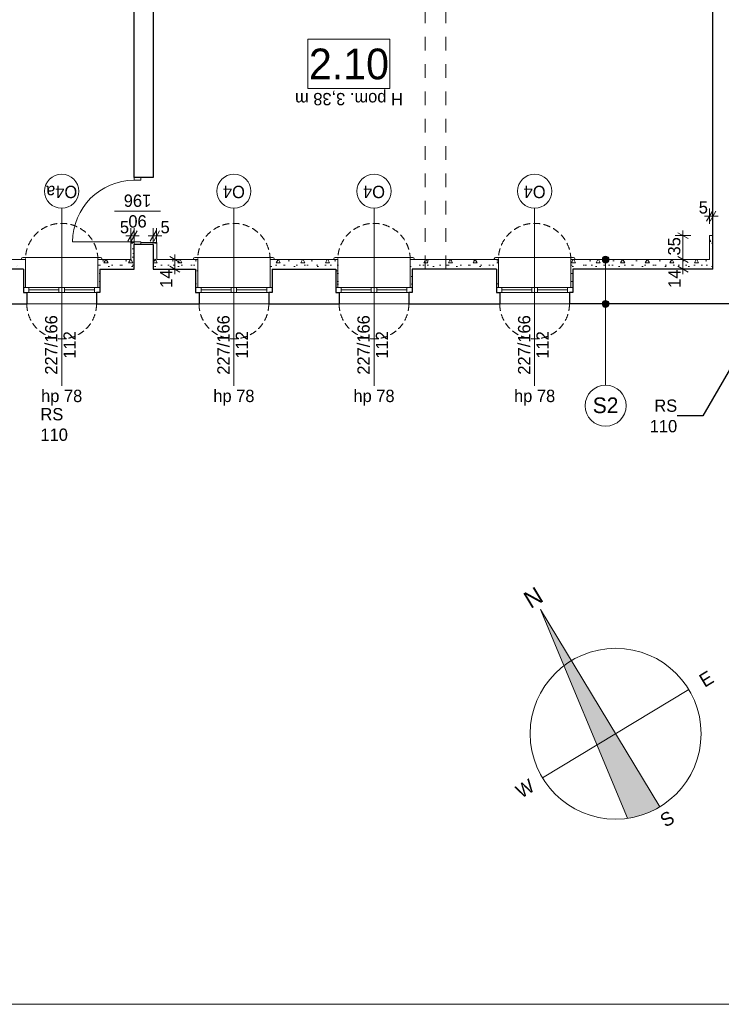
# Model space of a CAD drawing. Extents: x -145259 to -66341, y -2316 to 227384.
# Tile 97 of 143: x -98253 to -87987, y 117284 to 131694. Entities that reach past the tile are written whole.
import ezdxf

# ---------------------------------------------------------------- set-up
doc = ezdxf.new("R2010")
doc.units = 0
doc.header["$MEASUREMENT"] = 0
doc.linetypes.add('Krawędzie ukryte', pattern=[150, 100, -50])
doc.linetypes.add('Przerywana', pattern=[400, 200, -200])
for name, color, linetype in [('Arch ocieplenie', 7, 'Continuous'), ('Arch opisy', 7, 'Continuous'), ('Arch wymiary', 7, 'Continuous')]:
    doc.layers.add(name, color=color, linetype=linetype)
for name, color, linetype, lineweight in [('Arch ocieplenie_Nr_Pióra__21', 7, 'Continuous', 13), ('Arch opisy okien_Nr_Pióra__21', 7, 'Continuous', 13), ('Arch opisy_Nr_Pióra__1', 7, 'Continuous', 25), ('Arch opisy_Nr_Pióra__21', 7, 'Continuous', 13), ('Arch opisy_Nr_Pióra__5', 7, 'Continuous', 13), ('ARCH TABELA_Nr_Pióra__21', 7, 'Continuous', 13), ('Arch wymiary_Nr_Pióra__21', 7, 'Continuous', 13), ('Arch wymiary_Nr_Pióra__5', 7, 'Continuous', 13), ('INWENT OPISY_Nr_Pióra__21', 7, 'Continuous', 13), ('INWENT STROPY_Nr_Pióra__21', 7, 'Continuous', 13), ('INWENT. DRZWI_Nr_Pióra__21', 7, 'Continuous', 13), ('INWENT. OKNA_Nr_Pióra__21', 7, 'Continuous', 13), ('INWENT.ŚCIANY_Nr_Pióra__1', 7, 'Continuous', 25), ('INWENT.ŚCIANY_Nr_Pióra__21', 7, 'Continuous', 13)]:
    doc.layers.add(name, color=color, linetype=linetype, lineweight=lineweight)
doc.layers.add('Arch opisy_Nr_Pióra__2', color=7, linetype='Continuous', lineweight=13, true_color=0x7f7f7f)
doc.styles.add('GENERATED_STYLE_1', font='txt')
doc.styles.add('GENERATED_STYLE_2', font='txt')
doc.styles.add('GENERATED_STYLE_5', font='txt')
doc.styles.add('GENERATED_STYLE_6', font='txt')
doc.styles.add('GENERATED_STYLE_7', font='txt')
doc.styles.add('GENERATED_STYLE_8', font='txt')
doc.dimstyles.new('GENERATED_STYLE__1', dxfattribs={"dimtxt": 179.999995, "dimasz": 114, "dimexe": 0.18, "dimexo": 0, "dimgap": 0.09, "dimtad": 1, "dimdec": 0, "dimlfac": 0.1, "dimzin": 0, "dimdsep": 46, "dimtxsty": 'GENERATED_STYLE_1', "dimblk": 'ARROWHEAD_2', "dimblk1": 'ARROWHEAD_2', "dimblk2": 'ARROWHEAD_2', "dimcen": 0.09, "dimclrd": 7, "dimclre": 7, "dimclrt": 7, "dimazin": 0, "dimtfac": 1, "dimtdec": 4, "dimtmove": 0, "dimatfit": 3, "dimfxl": 0, "dimtolj": 1, "dimtzin": 0, "dimarcsym": 0})
doc.dimstyles.new('GENERATED_STYLE__2', dxfattribs={"dimtxt": 179.999995, "dimasz": 114, "dimexe": 0.18, "dimexo": 0, "dimgap": 0.09, "dimtad": 1, "dimtih": 1, "dimtoh": 1, "dimdec": 0, "dimlfac": 0.1, "dimzin": 0, "dimdsep": 46, "dimtxsty": 'GENERATED_STYLE_1', "dimblk": 'ARROWHEAD_2', "dimblk1": 'ARROWHEAD_2', "dimblk2": 'ARROWHEAD_2', "dimcen": 0.09, "dimclrd": 7, "dimclre": 7, "dimclrt": 7, "dimazin": 0, "dimtfac": 1, "dimtdec": 4, "dimtmove": 0, "dimatfit": 3, "dimfxl": 0, "dimtolj": 1, "dimtzin": 0, "dimarcsym": 0})
doc.dimstyles.new('GENERATED_STYLE__3', dxfattribs={"dimtxt": 179.999995, "dimasz": 114, "dimexe": 0.18, "dimexo": 0, "dimgap": 0.09, "dimtad": 1, "dimtih": 1, "dimtoh": 1, "dimdec": 0, "dimlfac": 0.1, "dimzin": 0, "dimdsep": 46, "dimtxsty": 'GENERATED_STYLE_1', "dimblk": 'ARROWHEAD_2', "dimblk1": 'ARROWHEAD_2', "dimblk2": 'ARROWHEAD_2', "dimcen": 0.09, "dimclrd": 7, "dimclre": 7, "dimclrt": 7, "dimazin": 0, "dimtfac": 1, "dimtdec": 4, "dimtmove": 2, "dimatfit": 3, "dimfxl": 0, "dimtolj": 1, "dimtzin": 0, "dimarcsym": 0})
doc.dimstyles.new('GENERATED_STYLE__9', dxfattribs={"dimtxt": 0.18, "dimasz": 109.44, "dimexe": 0.18, "dimexo": 0.0625, "dimgap": 0.09, "dimtad": 0, "dimtih": 1, "dimtoh": 1, "dimdec": 4, "dimzin": 0, "dimdsep": 46, "dimcen": 0.09, "dimadec": 0, "dimazin": 0, "dimtfac": 1, "dimtdec": 4, "dimtmove": 0, "dimatfit": 3, "dimldrblk": 'ARROWHEAD_11', "dimfxl": 0, "dimtolj": 1, "dimtzin": 0, "dimarcsym": 0})
pattern_1 = [(0, (0, 0), (0, 623.5383), [60, -300]), (0, (180, 311.8), (0, 623.5383), [60, -300]), (60, (0, 0), (-540, 311.7692), [60, -300]), (60, (360, 0), (-540, 311.7692), [60, -300]), (120, (60, 0), (540, 311.7692), [60, -300]), (120, (420, 0), (540, 311.7692), [60, -300]), (0, (0, 60), (0, 120.000005), [0, -120, 0, -180.00001]), (45, (60, 60), (-84.85282, 84.85282), [0, -90, 0, -150.00001])]

# ---------------------------------------------------------------- blocks, each defined once
blk = doc.blocks.new('Ściana_526', base_point=(-91279, 128044))
at = {"layer": 'Arch ocieplenie_Nr_Pióra__21', "linetype": 'Continuous'}
h = blk.add_hatch(dxfattribs=at)
h.set_pattern_fill('Structural_Concrete', color=256, style=0, pattern_type=2)
h.set_pattern_definition(pattern_1)
h.paths.add_polyline_path([(-91279, 128044), (-91279, 127774), (-91249, 127774), (-91249, 128184)], flags=0)
for p, q in [((-91249, 127774), (-91249, 128184)), ((-91279, 128044), (-91279, 127774)), ((-91279, 127774), (-91249, 127774))]:
    blk.add_line(p, q, dxfattribs=at)
blk = doc.blocks.new('Ściana_527', base_point=(-90159, 127774))
at = {"layer": 'Arch ocieplenie_Nr_Pióra__21', "linetype": 'Continuous'}
h = blk.add_hatch(dxfattribs=at)
h.set_pattern_fill('Structural_Concrete', color=256, style=0, pattern_type=2)
h.set_pattern_definition(pattern_1)
h.paths.add_polyline_path([(-90159, 127774), (-90159, 128044), (-90189, 128184), (-90189, 127774)], flags=0)
for p, q in [((-90189, 128184), (-90189, 127774)), ((-90159, 127774), (-90159, 128044)), ((-90189, 127774), (-90159, 127774))]:
    blk.add_line(p, q, dxfattribs=at)
blk = doc.blocks.new('Ściana_528', base_point=(-93629, 128044))
at = {"layer": 'Arch ocieplenie_Nr_Pióra__21', "linetype": 'Continuous'}
h = blk.add_hatch(dxfattribs=at)
h.set_pattern_fill('Structural_Concrete', color=256, style=0, pattern_type=2)
h.set_pattern_definition(pattern_1)
h.paths.add_polyline_path([(-93629, 128044), (-93629, 127774), (-93599, 127774), (-93599, 128184)], flags=0)
for p, q in [((-93599, 127774), (-93599, 128184)), ((-93629, 128044), (-93629, 127774)), ((-93629, 127774), (-93599, 127774))]:
    blk.add_line(p, q, dxfattribs=at)
blk = doc.blocks.new('Ściana_529', base_point=(-92509, 127774))
at = {"layer": 'Arch ocieplenie_Nr_Pióra__21', "linetype": 'Continuous'}
h = blk.add_hatch(dxfattribs=at)
h.set_pattern_fill('Structural_Concrete', color=256, style=0, pattern_type=2)
h.set_pattern_definition(pattern_1)
h.paths.add_polyline_path([(-92509, 127774), (-92509, 128044), (-92539, 128184), (-92539, 127774)], flags=0)
for p, q in [((-92539, 128184), (-92539, 127774)), ((-92509, 127774), (-92509, 128044)), ((-92539, 127774), (-92509, 127774))]:
    blk.add_line(p, q, dxfattribs=at)
blk = doc.blocks.new('Ściana_530', base_point=(-95679, 128044))
at = {"layer": 'Arch ocieplenie_Nr_Pióra__21', "linetype": 'Continuous'}
h = blk.add_hatch(dxfattribs=at)
h.set_pattern_fill('Structural_Concrete', color=256, style=0, pattern_type=2)
h.set_pattern_definition(pattern_1)
h.paths.add_polyline_path([(-95679, 128044), (-95679, 127774), (-95649, 127774), (-95649, 128184)], flags=0)
for p, q in [((-95649, 127774), (-95649, 128184)), ((-95679, 128044), (-95679, 127774)), ((-95679, 127774), (-95649, 127774))]:
    blk.add_line(p, q, dxfattribs=at)
blk = doc.blocks.new('Ściana_531', base_point=(-94559, 127774))
at = {"layer": 'Arch ocieplenie_Nr_Pióra__21', "linetype": 'Continuous'}
h = blk.add_hatch(dxfattribs=at)
h.set_pattern_fill('Structural_Concrete', color=256, style=0, pattern_type=2)
h.set_pattern_definition(pattern_1)
h.paths.add_polyline_path([(-94559, 127774), (-94559, 128044), (-94589, 128184), (-94589, 127774)], flags=0)
for p, q in [((-94589, 128184), (-94589, 127774)), ((-94559, 127774), (-94559, 128044)), ((-94589, 127774), (-94559, 127774))]:
    blk.add_line(p, q, dxfattribs=at)
blk = doc.blocks.new('Ściana_532', base_point=(-98199, 128044))
at = {"layer": 'Arch ocieplenie_Nr_Pióra__21', "linetype": 'Continuous'}
h = blk.add_hatch(dxfattribs=at)
h.set_pattern_fill('Structural_Concrete', color=256, style=0, pattern_type=2)
h.set_pattern_definition(pattern_1)
h.paths.add_polyline_path([(-98199, 128044), (-98199, 127774), (-98169, 127774), (-98169, 128184)], flags=0)
for p, q in [((-98169, 127774), (-98169, 128184)), ((-98199, 128044), (-98199, 127774)), ((-98199, 127774), (-98169, 127774))]:
    blk.add_line(p, q, dxfattribs=at)
blk = doc.blocks.new('Ściana_533', base_point=(-97079, 127774))
at = {"layer": 'Arch ocieplenie_Nr_Pióra__21', "linetype": 'Continuous'}
h = blk.add_hatch(dxfattribs=at)
h.set_pattern_fill('Structural_Concrete', color=256, style=0, pattern_type=2)
h.set_pattern_definition(pattern_1)
h.paths.add_polyline_path([(-97079, 127774), (-97079, 128044), (-97109, 128184), (-97109, 127774)], flags=0)
for p, q in [((-97109, 128184), (-97109, 127774)), ((-97079, 127774), (-97079, 128044)), ((-97109, 127774), (-97079, 127774))]:
    blk.add_line(p, q, dxfattribs=at)
blk = doc.blocks.new('Ściana_554', base_point=(-88109, 128044))
at = {"layer": 'Arch ocieplenie_Nr_Pióra__21', "linetype": 'Continuous'}
h = blk.add_hatch(dxfattribs=at)
h.set_pattern_fill('Structural_Concrete', color=256, style=0, pattern_type=2)
h.set_pattern_definition(pattern_1)
h.paths.add_polyline_path([(-88109, 128044), (-88109, 128534), (-88159, 128534), (-88159, 128184)], flags=0)
for p, q in [((-88109, 128534), (-88159, 128534)), ((-88159, 128534), (-88159, 128184)), ((-88109, 128044), (-88109, 128534))]:
    blk.add_line(p, q, dxfattribs=at)
blk = doc.blocks.new('Ściana_555', base_point=(-96579, 128044))
at = {"layer": 'Arch ocieplenie_Nr_Pióra__21', "linetype": 'Continuous'}
h = blk.add_hatch(dxfattribs=at)
h.set_pattern_fill('Structural_Concrete', color=256, style=0, pattern_type=2)
h.set_pattern_definition(pattern_1)
h.paths.add_polyline_path([(-96579, 128044), (-96579, 128434), (-96629, 128434), (-96629, 128184)], flags=0)
for p, q in [((-96579, 128434), (-96629, 128434)), ((-96629, 128434), (-96629, 128184)), ((-96579, 128044), (-96579, 128434))]:
    blk.add_line(p, q, dxfattribs=at)
blk = doc.blocks.new('Ściana_556', base_point=(-96479, 128404))
at = {"layer": 'Arch ocieplenie_Nr_Pióra__21', "linetype": 'Continuous'}
h = blk.add_hatch(dxfattribs=at)
h.set_pattern_fill('Structural_Concrete', color=256, style=0, pattern_type=2)
h.set_pattern_definition(pattern_1)
h.paths.add_polyline_path([(-96479, 128404), (-96299, 128404), (-96249, 128434), (-96479, 128434)], flags=0)
for p, q in [((-96249, 128434), (-96479, 128434)), ((-96479, 128434), (-96479, 128404)), ((-96479, 128404), (-96299, 128404))]:
    blk.add_line(p, q, dxfattribs=at)
blk = doc.blocks.new('Ściana_557', base_point=(-96299, 128404))
at = {"layer": 'Arch ocieplenie_Nr_Pióra__21', "linetype": 'Continuous'}
h = blk.add_hatch(dxfattribs=at)
h.set_pattern_fill('Structural_Concrete', color=256, style=0, pattern_type=2)
h.set_pattern_definition(pattern_1)
h.paths.add_polyline_path([(-96299, 128404), (-96299, 128044), (-96249, 128184), (-96249, 128434)], flags=0)
for p, q in [((-96299, 128404), (-96299, 128044)), ((-96249, 128184), (-96249, 128434))]:
    blk.add_line(p, q, dxfattribs=at)
blk = doc.blocks.new('Ściana_587', base_point=(-99739, 128044))
at = {"layer": 'Arch ocieplenie_Nr_Pióra__21', "linetype": 'Continuous'}
h = blk.add_hatch(dxfattribs=at)
h.set_pattern_fill('Structural_Concrete', color=256, style=0, pattern_type=2)
h.set_pattern_definition(pattern_1)
h.paths.add_polyline_path([(-99739, 128044), (-98199, 128044), (-98169, 128184), (-99689, 128184)], flags=0)
for p, q in [((-98169, 128184), (-99689, 128184)), ((-99739, 128044), (-98199, 128044))]:
    blk.add_line(p, q, dxfattribs=at)
blk = doc.blocks.new('Ściana_588', base_point=(-97079, 128044))
at = {"layer": 'Arch ocieplenie_Nr_Pióra__21', "linetype": 'Continuous'}
h = blk.add_hatch(dxfattribs=at)
h.set_pattern_fill('Structural_Concrete', color=256, style=0, pattern_type=2)
h.set_pattern_definition(pattern_1)
h.paths.add_polyline_path([(-97079, 128044), (-96579, 128044), (-96629, 128184), (-97109, 128184)], flags=0)
for p, q in [((-96629, 128184), (-97109, 128184)), ((-97079, 128044), (-96579, 128044))]:
    blk.add_line(p, q, dxfattribs=at)
blk = doc.blocks.new('Ściana_589', base_point=(-96299, 128044))
at = {"layer": 'Arch ocieplenie_Nr_Pióra__21', "linetype": 'Continuous'}
h = blk.add_hatch(dxfattribs=at)
h.set_pattern_fill('Structural_Concrete', color=256, style=0, pattern_type=2)
h.set_pattern_definition(pattern_1)
h.paths.add_polyline_path([(-96299, 128044), (-95679, 128044), (-95649, 128184), (-96249, 128184)], flags=0)
for p, q in [((-95649, 128184), (-96249, 128184)), ((-96299, 128044), (-95679, 128044))]:
    blk.add_line(p, q, dxfattribs=at)
blk = doc.blocks.new('Ściana_590', base_point=(-94559, 128044))
at = {"layer": 'Arch ocieplenie_Nr_Pióra__21', "linetype": 'Continuous'}
h = blk.add_hatch(dxfattribs=at)
h.set_pattern_fill('Structural_Concrete', color=256, style=0, pattern_type=2)
h.set_pattern_definition(pattern_1)
h.paths.add_polyline_path([(-94559, 128044), (-93629, 128044), (-93599, 128184), (-94589, 128184)], flags=0)
for p, q in [((-93599, 128184), (-94589, 128184)), ((-94559, 128044), (-93629, 128044))]:
    blk.add_line(p, q, dxfattribs=at)
blk = doc.blocks.new('Ściana_591', base_point=(-92509, 128044))
at = {"layer": 'Arch ocieplenie_Nr_Pióra__21', "linetype": 'Continuous'}
h = blk.add_hatch(dxfattribs=at)
h.set_pattern_fill('Structural_Concrete', color=256, style=0, pattern_type=2)
h.set_pattern_definition(pattern_1)
h.paths.add_polyline_path([(-92509, 128044), (-91279, 128044), (-91249, 128184), (-92539, 128184)], flags=0)
for p, q in [((-91249, 128184), (-92539, 128184)), ((-92509, 128044), (-91279, 128044))]:
    blk.add_line(p, q, dxfattribs=at)
blk = doc.blocks.new('Ściana_592', base_point=(-90159, 128044))
at = {"layer": 'Arch ocieplenie_Nr_Pióra__21', "linetype": 'Continuous'}
h = blk.add_hatch(dxfattribs=at)
h.set_pattern_fill('Structural_Concrete', color=256, style=0, pattern_type=2)
h.set_pattern_definition(pattern_1)
h.paths.add_polyline_path([(-90159, 128044), (-88109, 128044), (-88159, 128184), (-90189, 128184)], flags=0)
for p, q in [((-88159, 128184), (-90189, 128184)), ((-90159, 128044), (-88109, 128044))]:
    blk.add_line(p, q, dxfattribs=at)
blk = doc.blocks.new('Linia_84', base_point=(-89680, 127534))
at = {"layer": 'Arch opisy_Nr_Pióra__21', "linetype": 'Continuous'}
blk.add_line((-89680, 127534), (-89680, 126345), dxfattribs=at)
blk.add_circle((-89680, 126045), 300, dxfattribs=at)
blk = doc.blocks.new('Linia_85', base_point=(-89680, 128184))
at = {"layer": 'Arch opisy_Nr_Pióra__21', "linetype": 'Continuous'}
for points in [[(-89630, 128184), (-89634, 128203), (-89645, 128219), (-89661, 128230), (-89680, 128234), (-89699, 128230), (-89716, 128219), (-89726, 128203), (-89730, 128184), (-89726, 128164), (-89716, 128148), (-89699, 128137), (-89680, 128134), (-89661, 128137), (-89645, 128148), (-89634, 128164)], [(-89630, 127534), (-89634, 127553), (-89645, 127569), (-89661, 127580), (-89680, 127584), (-89699, 127580), (-89716, 127569), (-89726, 127553), (-89730, 127534), (-89726, 127514), (-89716, 127498), (-89699, 127487), (-89680, 127484), (-89661, 127487), (-89645, 127498), (-89634, 127514)]]:
    blk.add_hatch(color=256, dxfattribs=at).paths.add_polyline_path(points, flags=0)
blk.add_line((-89680, 128134), (-89680, 127584), dxfattribs=at)
for centre in [(-89680, 128184), (-89680, 127534)]:
    blk.add_circle(centre, 50, dxfattribs=at)
blk = doc.blocks.new('*D1521')
at = {"layer": 'Arch wymiary_Nr_Pióra__5', "linetype": 'Continuous'}
for p, q in [((-88435, 128184), (-88660, 128184)), ((-88623, 128227), (-88473, 128140)), ((-88548, 128044), (-88548, 128184)), ((-88435, 128044), (-88660, 128044)), ((-88623, 128087), (-88473, 128000)), ((-88548, 127970), (-88548, 128044))]:
    blk.add_line(p, q, dxfattribs=at)
at = {"layer": 'Arch wymiary_Nr_Pióra__21', "char_height": 180, "attachment_point": 7, "rotation": 90, "style": 'GENERATED_STYLE_1'}
for s, insert in [('{35}', (-88584, 128243)), ('{14}', (-88584, 127770))]:
    blk.add_mtext(s, dxfattribs=dict(at, insert=insert))
blk = doc.blocks.new('ARROWHEAD_2')
at = {"color": 0, "linetype": 'Continuous', "lineweight": 0}
for p, q in [((0, 0), (-1, 0)), ((-0.38, -0.66), (0.38, 0.66))]:
    blk.add_line(p, q, dxfattribs=at)
blk = doc.blocks.new('*D1522')
at = {"layer": 'Arch wymiary_Nr_Pióra__5', "linetype": 'Continuous'}
for p, q in [((-88473, 128490), (-88623, 128577)), ((-88548, 128534), (-88548, 128607)), ((-88435, 128534), (-88660, 128534)), ((-88548, 128184), (-88548, 128534)), ((-88435, 128184), (-88660, 128184)), ((-88623, 128227), (-88473, 128140))]:
    blk.add_line(p, q, dxfattribs=at)
at = {"layer": 'Arch wymiary_Nr_Pióra__21', "char_height": 180, "attachment_point": 7, "rotation": 90, "style": 'GENERATED_STYLE_1'}
for s, insert in [('{35}', (-88584, 128243)), ('{14}', (-88584, 127770))]:
    blk.add_mtext(s, dxfattribs=dict(at, insert=insert))
blk = doc.blocks.new('*D1523')
at = {"layer": 'Arch wymiary_Nr_Pióra__5', "linetype": 'Continuous'}
for p, q in [((-88202, 128743), (-88115, 128893)), ((-88159, 128705), (-88159, 128930)), ((-88065, 128893), (-88152, 128743)), ((-88109, 128705), (-88109, 128930)), ((-88232, 128818), (-88159, 128818)), ((-88159, 128818), (-88109, 128818)), ((-88109, 128818), (-88035, 128818))]:
    blk.add_line(p, q, dxfattribs=at)
at = {"layer": 'Arch wymiary_Nr_Pióra__21', "insert": (-88317, 128854), "char_height": 180, "attachment_point": 7, "style": 'GENERATED_STYLE_1'}
blk.add_mtext('{5}', dxfattribs=at)
blk = doc.blocks.new('*D1525')
at = {"layer": 'Arch wymiary_Nr_Pióra__5', "linetype": 'Continuous'}
for p, q in [((-95983, 128184), (-95983, 128257)), ((-95871, 128184), (-96096, 128184)), ((-95908, 128140), (-96058, 128227)), ((-95983, 128044), (-95983, 128184)), ((-95871, 128044), (-96096, 128044)), ((-96058, 128087), (-95908, 128000)), ((-95983, 127970), (-95983, 128044))]:
    blk.add_line(p, q, dxfattribs=at)
at = {"layer": 'Arch wymiary_Nr_Pióra__21', "insert": (-96019, 127770), "char_height": 180, "attachment_point": 7, "rotation": 90, "style": 'GENERATED_STYLE_1'}
blk.add_mtext('{14}', dxfattribs=at)
blk = doc.blocks.new('*D1527')
at = {"layer": 'Arch wymiary_Nr_Pióra__5', "linetype": 'Continuous'}
for p, q in [((-96672, 128454), (-96585, 128604)), ((-96629, 128417), (-96629, 128642)), ((-96535, 128604), (-96622, 128454)), ((-96579, 128417), (-96579, 128642)), ((-96702, 128529), (-96629, 128529)), ((-96629, 128529), (-96579, 128529)), ((-96579, 128529), (-96505, 128529))]:
    blk.add_line(p, q, dxfattribs=at)
at = {"layer": 'Arch wymiary_Nr_Pióra__21', "insert": (-96787, 128565), "char_height": 180, "attachment_point": 7, "style": 'GENERATED_STYLE_1'}
blk.add_mtext('{5}', dxfattribs=at)
blk = doc.blocks.new('*D1528')
at = {"layer": 'Arch wymiary_Nr_Pióra__5', "linetype": 'Continuous'}
for p, q in [((-96342, 128454), (-96255, 128604)), ((-96299, 128417), (-96299, 128642)), ((-96205, 128604), (-96292, 128454)), ((-96249, 128417), (-96249, 128642)), ((-96372, 128529), (-96299, 128529)), ((-96299, 128529), (-96249, 128529)), ((-96249, 128529), (-96175, 128529))]:
    blk.add_line(p, q, dxfattribs=at)
at = {"layer": 'Arch wymiary_Nr_Pióra__21', "insert": (-96192, 128565), "char_height": 180, "attachment_point": 7, "style": 'GENERATED_STYLE_1'}
blk.add_mtext('{5}', dxfattribs=at)
blk = doc.blocks.new('ARROWHEAD_11')
at = {"color": 0, "linetype": 'Continuous', "lineweight": 0}
blk.add_line((0, 0), (-1, 0), dxfattribs=at)
at = {"color": 0, "linetype": 'Continuous', "lineweight": 0, "const_width": 0.25, "flags": 128}
blk.add_lwpolyline([(-0.125, 0, 1), (0.125, 0, 1)], format="xyb", close=True, dxfattribs=at)

msp = doc.modelspace()

# ---------------------------------------------------------------- hatches: boundary and pattern name
at = {"layer": 'Arch opisy_Nr_Pióra__5', "linetype": 'Continuous'}
msp.add_hatch(color=256, dxfattribs=at).paths.add_polyline_path([(-90632.1, 123060.9), (-90289.2, 122239.1), (-89805.1, 121079.1), (-89357.4, 120006.1, 0.1010966), (-88886.1, 120174.1), (-89533, 121243.7), (-90179.9, 122313.3)], flags=0)

# ---------------------------------------------------------------- linework, layer by layer
at = {"layer": 'Arch opisy okien_Nr_Pióra__21', "linetype": 'Continuous'}
for centre in [(-97638.7, 129183.6), (-95118.7, 129183.6), (-93068.7, 129183.6), (-90718.7, 129183.6)]:
    msp.add_circle(centre, 250, dxfattribs=at)
at = {"layer": 'Arch opisy_Nr_Pióra__21', "linetype": 'Continuous'}
for p, q in [((-92835.2, 131407.5), (-94035.2, 131407.5)), ((-94035.2, 131407.5), (-94035.2, 130687.5)), ((-92835.2, 130687.5), (-92835.2, 131407.5)), ((-94035.2, 130687.5), (-92835.2, 130687.5))]:
    msp.add_line(p, q, dxfattribs=at)
at = {"layer": 'Arch opisy_Nr_Pióra__5', "linetype": 'Continuous'}
for p, q in [((-88886.1, 120174.1), (-90632.1, 123060.9)), ((-90632.1, 123060.9), (-89357.4, 120006.1)), ((-90602.6, 120596.8), (-88463.4, 121890.6))]:
    msp.add_line(p, q, dxfattribs=at)
msp.add_circle((-89533, 121243.7), 1250, dxfattribs=at)
at = {"layer": 'ARCH TABELA_Nr_Pióra__21', "linetype": 'Continuous'}
msp.add_line((-68258.7, 117283.6), (-143258.7, 117283.6), dxfattribs=at)
at = {"layer": 'INWENT OPISY_Nr_Pióra__21', "linetype": 'Continuous'}
for p, q in [((-97638.7, 128933.6), (-97638.7, 126333.6)), ((-96863.7, 128893.6), (-96193.7, 128893.6)), ((-95118.7, 128933.6), (-95118.7, 126333.6)), ((-93068.7, 128933.6), (-93068.7, 126333.6)), ((-90718.7, 128933.6), (-90718.7, 126333.6))]:
    msp.add_line(p, q, dxfattribs=at)
at = {"layer": 'INWENT STROPY_Nr_Pióra__21', "linetype": 'Przerywana'}
for p, q in [((-92318.7, 128043.6), (-92318.7, 134423.6)), ((-92018.7, 128043.6), (-92018.7, 134423.6))]:
    msp.add_line(p, q, dxfattribs=at)
at = {"layer": 'INWENT. DRZWI_Nr_Pióra__21', "linetype": 'Continuous'}
for p, q in [((-96578.7, 129343.6), (-96578.7, 129383.6)), ((-96578.7, 129343.6), (-96478.7, 129343.6)), ((-96478.7, 129343.6), (-96478.7, 129383.6)), ((-96578.7, 128443.6), (-97478.7, 128443.6)), ((-96578.7, 128443.6), (-96478.7, 128443.6)), ((-96578.7, 128443.6), (-96578.7, 128403.6)), ((-96478.7, 128443.6), (-96478.7, 128403.6))]:
    msp.add_line(p, q, dxfattribs=at)
msp.add_arc((-96578.7, 128443.6), 900, 90, 180, dxfattribs=at)
at = {"layer": 'INWENT. OKNA_Nr_Pióra__21', "linetype": 'Continuous'}
for p, q in [((-98228.7, 128193.6), (-98228.7, 128183.6)), ((-97068.7, 128213.6), (-98208.7, 128213.6)), ((-97048.7, 128193.6), (-97048.7, 128183.6)), ((-95708.7, 128193.6), (-95708.7, 128183.6)), ((-94548.7, 128213.6), (-95688.7, 128213.6)), ((-94528.7, 128193.6), (-94528.7, 128183.6)), ((-93658.7, 128193.6), (-93658.7, 128183.6)), ((-92498.7, 128213.6), (-93638.7, 128213.6)), ((-92478.7, 128193.6), (-92478.7, 128183.6)), ((-91308.7, 128193.6), (-91308.7, 128183.6)), ((-90148.7, 128213.6), (-91288.7, 128213.6)), ((-90128.7, 128193.6), (-90128.7, 128183.6)), ((-98198.7, 127773.6), (-97078.7, 127773.6)), ((-97078.7, 127703.6), (-98198.7, 127703.6)), ((-98118.7, 127703.6), (-98118.7, 127773.6)), ((-98118.7, 127738.6), (-97678.7, 127738.6)), ((-97678.7, 127703.6), (-97678.7, 127773.6)), ((-97598.7, 127703.6), (-97598.7, 127773.6)), ((-97598.7, 127738.6), (-97158.7, 127738.6)), ((-97158.7, 127703.6), (-97158.7, 127773.6)), ((-95678.7, 127773.6), (-94558.7, 127773.6)), ((-94558.7, 127703.6), (-95678.7, 127703.6)), ((-95598.7, 127703.6), (-95598.7, 127773.6)), ((-95598.7, 127738.6), (-95158.7, 127738.6)), ((-95158.7, 127703.6), (-95158.7, 127773.6)), ((-95078.7, 127703.6), (-95078.7, 127773.6)), ((-95078.7, 127738.6), (-94638.7, 127738.6)), ((-94638.7, 127703.6), (-94638.7, 127773.6)), ((-93628.7, 127773.6), (-92508.7, 127773.6)), ((-92508.7, 127703.6), (-93628.7, 127703.6)), ((-93548.7, 127703.6), (-93548.7, 127773.6)), ((-93548.7, 127738.6), (-93108.7, 127738.6)), ((-93108.7, 127703.6), (-93108.7, 127773.6)), ((-93028.7, 127703.6), (-93028.7, 127773.6)), ((-93028.7, 127738.6), (-92588.7, 127738.6)), ((-92588.7, 127703.6), (-92588.7, 127773.6)), ((-91278.7, 127773.6), (-90158.7, 127773.6)), ((-90158.7, 127703.6), (-91278.7, 127703.6)), ((-91198.7, 127703.6), (-91198.7, 127773.6)), ((-91198.7, 127738.6), (-90758.7, 127738.6)), ((-90758.7, 127703.6), (-90758.7, 127773.6)), ((-90678.7, 127703.6), (-90678.7, 127773.6)), ((-90678.7, 127738.6), (-90238.7, 127738.6)), ((-90238.7, 127703.6), (-90238.7, 127773.6))]:
    msp.add_line(p, q, dxfattribs=at)
for centre, start, end in [((-98208.7, 128193.6), 90, 180), ((-97068.7, 128193.6), 0, 90), ((-95688.7, 128193.6), 90, 180), ((-94548.7, 128193.6), 0, 90), ((-93638.7, 128193.6), 90, 180), ((-92498.7, 128193.6), 0, 90), ((-91288.7, 128193.6), 90, 180), ((-90148.7, 128193.6), 0, 90)]:
    msp.add_arc(centre, 20, start, end, dxfattribs=at)
at = {"layer": 'INWENT.ŚCIANY_Nr_Pióra__1', "linetype": 'Continuous'}
for p, q in [((-96578.7, 129383.6), (-96578.7, 134753.6)), ((-88108.7, 128043.6), (-88108.7, 134423.6)), ((-96298.7, 132763.6), (-96298.7, 129383.6)), ((-96298.7, 129383.6), (-96578.7, 129383.6)), ((-96298.7, 128403.6), (-96578.7, 128403.6)), ((-96578.7, 128043.6), (-96578.7, 128403.6)), ((-96298.7, 128403.6), (-96298.7, 128043.6)), ((-98198.7, 128043.6), (-99738.7, 128043.6)), ((-98198.7, 128043.6), (-98198.7, 127703.6)), ((-97078.7, 128043.6), (-97078.7, 127703.6)), ((-97078.7, 128043.6), (-96578.7, 128043.6)), ((-96298.7, 128043.6), (-95678.7, 128043.6)), ((-95678.7, 128043.6), (-95678.7, 127703.6)), ((-94558.7, 128043.6), (-94558.7, 127703.6)), ((-94558.7, 128043.6), (-93628.7, 128043.6)), ((-93628.7, 128043.6), (-93628.7, 127703.6)), ((-91278.7, 128043.6), (-92508.7, 128043.6)), ((-92508.7, 128043.6), (-92508.7, 127703.6)), ((-91278.7, 128043.6), (-91278.7, 127703.6)), ((-88108.7, 128043.6), (-90158.7, 128043.6)), ((-90158.7, 128043.6), (-90158.7, 127703.6)), ((-98198.7, 127703.6), (-98148.7, 127703.6)), ((-98148.7, 127703.6), (-98148.7, 127533.6)), ((-97078.7, 127703.6), (-97128.7, 127703.6)), ((-97128.7, 127703.6), (-97128.7, 127533.6)), ((-95678.7, 127703.6), (-95628.7, 127703.6)), ((-95628.7, 127703.6), (-95628.7, 127533.6)), ((-94558.7, 127703.6), (-94608.7, 127703.6)), ((-94608.7, 127703.6), (-94608.7, 127533.6)), ((-93628.7, 127703.6), (-93578.7, 127703.6)), ((-93578.7, 127703.6), (-93578.7, 127533.6)), ((-92508.7, 127703.6), (-92558.7, 127703.6)), ((-92558.7, 127703.6), (-92558.7, 127533.6)), ((-91278.7, 127703.6), (-91228.7, 127703.6)), ((-91228.7, 127703.6), (-91228.7, 127533.6)), ((-90158.7, 127703.6), (-90208.7, 127703.6)), ((-90208.7, 127703.6), (-90208.7, 127533.6)), ((-99468.7, 127533.6), (-98148.7, 127533.6)), ((-97128.7, 127533.6), (-95628.7, 127533.6)), ((-94608.7, 127533.6), (-93578.7, 127533.6)), ((-92558.7, 127533.6), (-91228.7, 127533.6)), ((-87868.7, 127533.6), (-90208.7, 127533.6))]:
    msp.add_line(p, q, dxfattribs=at)
at = {"layer": 'INWENT.ŚCIANY_Nr_Pióra__21', "linetype": 'Continuous'}
for p, q in [((-98148.7, 127533.6), (-97128.7, 127533.6)), ((-95628.7, 127533.6), (-94608.7, 127533.6)), ((-93578.7, 127533.6), (-92558.7, 127533.6)), ((-91228.7, 127533.6), (-90208.7, 127533.6))]:
    msp.add_line(p, q, dxfattribs=at)
at = {"layer": 'INWENT.ŚCIANY_Nr_Pióra__21', "linetype": 'Krawędzie ukryte'}
for centre, radius, start, end in [((-97638.7, 128183.6), 530, 0, 180), ((-95118.7, 128183.6), 530, 0, 180), ((-93068.7, 128183.6), 530, 0, 180), ((-90718.7, 128183.6), 530, 0, 180), ((-97638.7, 127533.6), 510, 180, 0), ((-95118.7, 127533.6), 510, 180, 0), ((-93068.7, 127533.6), 510, 180, 0), ((-90718.7, 127533.6), 510, 180, 0)]:
    msp.add_arc(centre, radius, start, end, dxfattribs=at)

# ---------------------------------------------------------------- block references
at = {"layer": 'Arch ocieplenie'}
for name, p in [('Ściana_555', (-96578.7, 128043.6)), ('Ściana_556', (-96478.7, 128403.6)), ('Ściana_557', (-96298.7, 128403.6)), ('Ściana_554', (-88108.7, 128043.6)), ('Ściana_587', (-99738.7, 128043.6)), ('Ściana_532', (-98198.7, 128043.6)), ('Ściana_533', (-97078.7, 127773.6)), ('Ściana_588', (-97078.7, 128043.6)), ('Ściana_589', (-96298.7, 128043.6)), ('Ściana_530', (-95678.7, 128043.6)), ('Ściana_531', (-94558.7, 127773.6)), ('Ściana_590', (-94558.7, 128043.6)), ('Ściana_528', (-93628.7, 128043.6)), ('Ściana_529', (-92508.7, 127773.6)), ('Ściana_591', (-92508.7, 128043.6)), ('Ściana_526', (-91278.7, 128043.6)), ('Ściana_527', (-90158.7, 127773.6)), ('Ściana_592', (-90158.7, 128043.6))]:
    msp.add_blockref(name, p, dxfattribs=at)
at = {"layer": 'Arch opisy', "linetype": 'Continuous'}
for name, p in [('Linia_85', (-89680.1, 128183.6)), ('Linia_84', (-89680.1, 127533.6))]:
    msp.add_blockref(name, p, dxfattribs=at)

# ---------------------------------------------------------------- texts
at = {"layer": 'Arch opisy okien_Nr_Pióra__21', "linetype": 'Continuous', "char_height": 180, "attachment_point": 2, "rotation": 180, "style": 'GENERATED_STYLE_8'}
for s, insert in [('{O4a}', (-97638.7, 129083.3)), ('{O4}', (-95118.7, 129083.3)), ('{O4}', (-93068.7, 129083.3)), ('{O4}', (-90718.7, 129083.3))]:
    msp.add_mtext(s, dxfattribs=dict(at, insert=insert))
at = {"layer": 'Arch opisy_Nr_Pióra__1', "linetype": 'Continuous'}
for s, insert, char_height, attachment_point, style in [('{2.10}', (-93435.2, 130814.9), 450, 8, 'GENERATED_STYLE_5'), ('{S2}', (-89680.1, 126166), 230, 2, 'GENERATED_STYLE_6')]:
    msp.add_mtext(s, dxfattribs=dict(at, insert=insert, char_height=char_height, attachment_point=attachment_point, style=style))
at = {"layer": 'Arch opisy_Nr_Pióra__2', "linetype": 'Continuous', "attachment_point": 8, "rotation": 31.16746, "style": 'GENERATED_STYLE_2'}
for s, insert, char_height in [('{N}', (-90674, 123130.1), 250), ('{E}', (-88155, 121960.3), 200), ('{W}', (-90807.5, 120356), 200), ('{S}', (-88726, 119909.5), 200)]:
    msp.add_mtext(s, dxfattribs=dict(at, insert=insert, char_height=char_height))
at = {"layer": 'INWENT OPISY_Nr_Pióra__21', "linetype": 'Continuous', "insert": (-93435.2, 130441.6), "char_height": 180, "attachment_point": 2, "rotation": 180, "style": 'GENERATED_STYLE_7'}
msp.add_mtext('{H pom. 3,38 m}', dxfattribs=at)
at = {"layer": 'INWENT OPISY_Nr_Pióra__21', "linetype": 'Continuous', "char_height": 180, "width": 1346.334, "attachment_point": 2, "style": 'GENERATED_STYLE_7'}
for s, insert, rotation, line_spacing_factor in [('{90\\P196}', (-96528.7, 128652.8), 180, 1.007581), ('{227/166\\P112}', (-97882, 126933.6), 90, 0.900338), ('{227/166\\P112}', (-95362, 126933.6), 90, 0.900338), ('{227/166\\P112}', (-93312, 126933.6), 90, 0.900338), ('{227/166\\P112}', (-90962, 126933.6), 90, 0.900338)]:
    msp.add_mtext(s, dxfattribs=dict(at, insert=insert, rotation=rotation, line_spacing_factor=line_spacing_factor))
at = {"layer": 'INWENT OPISY_Nr_Pióra__21', "linetype": 'Continuous', "char_height": 180, "attachment_point": 2, "style": 'GENERATED_STYLE_7'}
for insert in [(-97638.7, 126278), (-95118.7, 126278), (-93068.7, 126278), (-90718.7, 126278)]:
    msp.add_mtext('{hp 78}', dxfattribs=dict(at, insert=insert))
at = {"layer": 'INWENT OPISY_Nr_Pióra__21', "linetype": 'Continuous', "char_height": 180, "width": 692.895, "style": 'GENERATED_STYLE_6'}
for insert, attachment_point in [((-88632.4, 125893.9), 6), ((-97949.3, 125768.9), 4)]:
    msp.add_mtext('{RS 110}', dxfattribs=dict(at, insert=insert, attachment_point=attachment_point))

# ---------------------------------------------------------------- dimensions: what is measured, and where the dimension line sits
at = {"layer": 'Arch wymiary', "linetype": 'Continuous'}
for base, p1, p2, dimstyle, picture, middle in [((-88158.7, 128817.7), (-88158.7, 128288.6), (-88108.7, 128288.6), 'GENERATED_STYLE__2', '*D1523', (-88249, 128943.7)), ((-96628.7, 128529), (-96628.7, 128238.6), (-96578.7, 128238.6), 'GENERATED_STYLE__2', '*D1527', (-96719, 128655)), ((-96298.7, 128529), (-96298.7, 128223.6), (-96248.7, 128223.6), 'GENERATED_STYLE__3', '*D1528', (-96123.4, 128655))]:
    dim = msp.add_linear_dim(base=base, p1=p1, p2=p2, dimstyle=dimstyle, dxfattribs=at)
    dim.commit()
    dim.dimension.update_dxf_attribs({"geometry": picture, "text_midpoint": middle})
for base, p1, p2, picture, middle in [((-88547.7, 128043.6), (-89133.7, 128183.6), (-88158.7, 128533.6), '*D1522', (-88673.7, 128380)), ((-88547.7, 128043.6), (-89133.7, 128043.6), (-89133.7, 128183.6), '*D1521', (-88673.7, 127906.4)), ((-95983.2, 128043.6), (-95988.7, 128043.6), (-95988.7, 128183.6), '*D1525', (-96109.2, 127906.4))]:
    dim = msp.add_linear_dim(base=base, p1=p1, p2=p2, angle=90, dimstyle='GENERATED_STYLE__1', dxfattribs=at)
    dim.commit()
    dim.dimension.update_dxf_attribs({"geometry": picture, "text_midpoint": middle})

# ---------------------------------------------------------------- leaders
at = {"layer": 'INWENT OPISY_Nr_Pióra__21', "linetype": 'Continuous', "annotation_type": 0, "has_hookline": 1, "hookline_direction": 1, "text_width": 437.1}
msp.add_leader([(-87448.7, 127293.6), (-88257.4, 125893.9), (-88632.3, 125893.9)], dimstyle='GENERATED_STYLE__9', dxfattribs=at)

doc.saveas('drawing.dxf')
